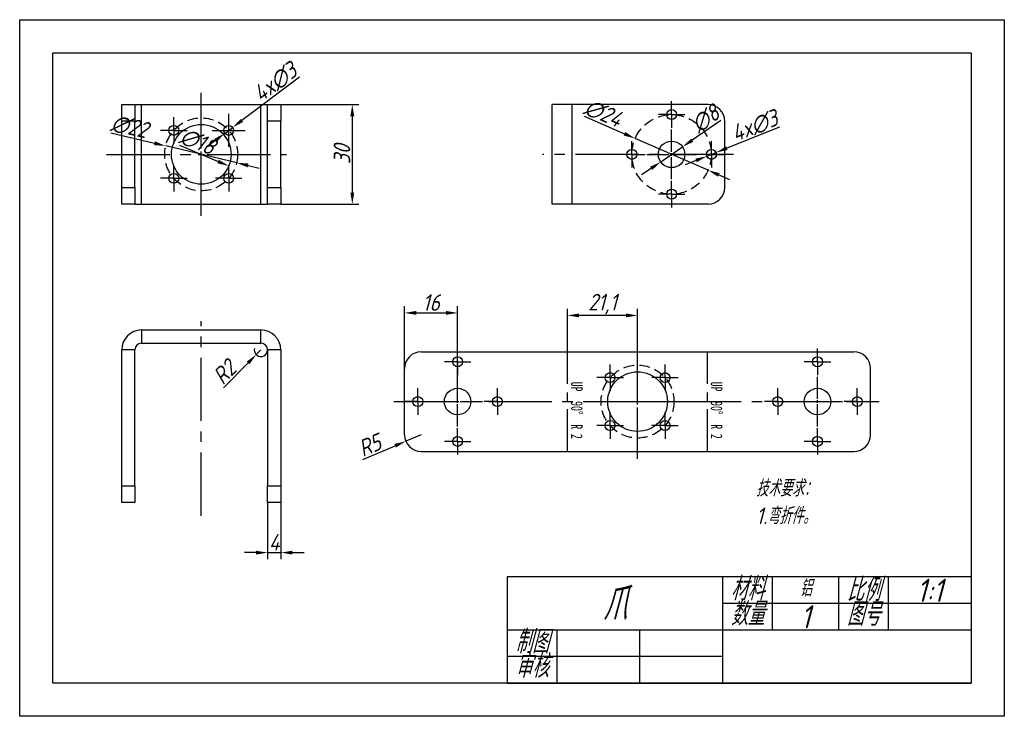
# Model space of a CAD drawing. Header units: millimetres. Extents: x 2895 to 3192, y 1640 to 1850.
import ezdxf

# ---------------------------------------------------------------- set-up
doc = ezdxf.new("R2010")
doc.units = ezdxf.units.MM
for name, pattern in [('CENTER2', [28.575, 19.05, -3.175, 3.175, -3.175]), ('CENTERX2', [20.32, 12.7, -2.54, 2.54, -2.54]), ('HIDDEN2', [4.7625, 3.175, -1.5875])]:
    doc.linetypes.add(name, pattern=pattern)
for name, color, linetype in [('10', 7, 'Continuous'), ('中心线', 1, 'CENTER2'), ('细实线', 3, 'Continuous'), ('虚线', 2, 'HIDDEN2')]:
    doc.layers.add(name, color=color, linetype=linetype)
doc.layers.add('粗实线', color=7, linetype='Continuous', lineweight=30)
doc.styles.add('SLDTEXTSTYLE6', font='TXT', dxfattribs={"width": 0.616667})
doc.styles.get("Standard").update_dxf_attribs({"font": 'gbeitc.shx', "bigfont": 'gbcbig.shx'})
doc.dimstyles.new('ISO-25', dxfattribs={"dimtxt": 5, "dimasz": 3.5, "dimexe": 2, "dimexo": 0, "dimtad": 1, "dimdec": 1, "dimtxsty": 'Standard', "dimcen": 2.5, "dimadec": 0, "dimazin": 0, "dimtfac": 1, "dimtdec": 1, "dimtmove": 0, "dimatfit": 3, "dimfxl": 1, "dimarcsym": 0})

# ---------------------------------------------------------------- blocks, each defined once
blk = doc.blocks.new('SW_CENTERMARKSYMBOL_1')
at = {"layer": '10', "color": 0}
for p, q in [((0, 2.5), (0, 4)), ((-2.5, 0), (-4, 0)), ((0, 0), (-2.5, 0)), ((0, 0), (0, 2.5)), ((0, 0), (0, -2.5)), ((0, 0), (2.5, 0)), ((2.5, 0), (4, 0)), ((0, -2.5), (0, -4))]:
    blk.add_line(p, q, dxfattribs=at)
blk = doc.blocks.new('SW_CENTERMARKSYMBOL_2')
at = {"layer": '10', "color": 0}
for p, q in [((0, 2.5), (0, 4)), ((-2.5, 0), (-4, 0)), ((0, 0), (-2.5, 0)), ((0, 0), (0, 2.5)), ((0, 0), (0, -2.5)), ((0, 0), (2.5, 0)), ((2.5, 0), (4, 0)), ((0, -2.5), (0, -4))]:
    blk.add_line(p, q, dxfattribs=at)
blk = doc.blocks.new('SW_CENTERMARKSYMBOL_3')
at = {"layer": '10', "color": 0}
for p, q in [((0, 2.5), (0, 4)), ((-2.5, 0), (-4, 0)), ((0, 0), (-2.5, 0)), ((0, 0), (0, 2.5)), ((0, 0), (0, -2.5)), ((0, 0), (2.5, 0)), ((2.5, 0), (4, 0)), ((0, -2.5), (0, -4))]:
    blk.add_line(p, q, dxfattribs=at)
blk = doc.blocks.new('SW_CENTERMARKSYMBOL_6')
at = {"layer": '10', "color": 0}
for p, q in [((0, 2.5), (0, 4)), ((-2.5, 0), (-4, 0)), ((0, 0), (-2.5, 0)), ((0, 0), (0, 2.5)), ((0, 0), (0, -2.5)), ((0, 0), (2.5, 0)), ((2.5, 0), (4, 0)), ((0, -2.5), (0, -4))]:
    blk.add_line(p, q, dxfattribs=at)
blk = doc.blocks.new('SW_CENTERMARKSYMBOL_7')
at = {"layer": '10', "color": 0}
for p, q in [((0, 2.5), (0, 4)), ((-2.5, 0), (-4, 0)), ((0, 0), (-2.5, 0)), ((0, 0), (0, 2.5)), ((0, 0), (0, -2.5)), ((0, 0), (2.5, 0)), ((2.5, 0), (4, 0)), ((0, -2.5), (0, -4))]:
    blk.add_line(p, q, dxfattribs=at)
blk = doc.blocks.new('SW_CENTERMARKSYMBOL_8')
at = {"layer": '10', "color": 0}
for p, q in [((0, 2.5), (0, 4)), ((-2.5, 0), (-4, 0)), ((0, 0), (-2.5, 0)), ((0, 0), (0, 2.5)), ((0, 0), (0, -2.5)), ((0, 0), (2.5, 0)), ((2.5, 0), (4, 0)), ((0, -2.5), (0, -4))]:
    blk.add_line(p, q, dxfattribs=at)
blk = doc.blocks.new('SW_CENTERMARKSYMBOL_9')
at = {"layer": '10', "color": 0}
for p, q in [((0, 2.5), (0, 4)), ((-2.5, 0), (-4, 0)), ((0, 0), (-2.5, 0)), ((0, 0), (0, 2.5)), ((0, 0), (0, -2.5)), ((0, 0), (2.5, 0)), ((2.5, 0), (4, 0)), ((0, -2.5), (0, -4))]:
    blk.add_line(p, q, dxfattribs=at)
blk = doc.blocks.new('SW_CENTERMARKSYMBOL_11')
at = {"layer": '10', "color": 0}
for p, q in [((0, 2.5), (0, 4)), ((-2.5, 0), (-4, 0)), ((0, 0), (-2.5, 0)), ((0, 0), (0, 2.5)), ((0, 0), (0, -2.5)), ((0, 0), (2.5, 0)), ((2.5, 0), (4, 0)), ((0, -2.5), (0, -4))]:
    blk.add_line(p, q, dxfattribs=at)
blk = doc.blocks.new('SW_CENTERMARKSYMBOL_12')
at = {"layer": '10', "color": 0}
for p, q in [((0, 2.5), (0, 4)), ((-2.5, 0), (-4, 0)), ((0, 0), (-2.5, 0)), ((0, 0), (0, 2.5)), ((0, 0), (0, -2.5)), ((0, 0), (2.5, 0)), ((2.5, 0), (4, 0)), ((0, -2.5), (0, -4))]:
    blk.add_line(p, q, dxfattribs=at)
blk = doc.blocks.new('SW_CENTERMARKSYMBOL_13')
at = {"layer": '10', "color": 0}
for p, q in [((0, 2.5), (0, 4)), ((-2.5, 0), (-4, 0)), ((0, 0), (-2.5, 0)), ((0, 0), (0, 2.5)), ((0, 0), (0, -2.5)), ((0, 0), (2.5, 0)), ((2.5, 0), (4, 0)), ((0, -2.5), (0, -4))]:
    blk.add_line(p, q, dxfattribs=at)
blk = doc.blocks.new('SW_CENTERMARKSYMBOL_14')
at = {"layer": '10', "color": 0}
for p, q in [((0, 2.5), (0, 4)), ((-2.5, 0), (-4, 0)), ((0, 0), (-2.5, 0)), ((0, 0), (0, 2.5)), ((0, 0), (0, -2.5)), ((0, 0), (2.5, 0)), ((2.5, 0), (4, 0)), ((0, -2.5), (0, -4))]:
    blk.add_line(p, q, dxfattribs=at)
blk = doc.blocks.new('SW_CENTERMARKSYMBOL_16')
at = {"layer": '10', "color": 0}
for p, q in [((0, 2.5), (0, 4)), ((-2.5, 0), (-4, 0)), ((0, 0), (-2.5, 0)), ((0, 0), (0, 2.5)), ((0, 0), (0, -2.5)), ((0, 0), (2.5, 0)), ((2.5, 0), (4, 0)), ((0, -2.5), (0, -4))]:
    blk.add_line(p, q, dxfattribs=at)
blk = doc.blocks.new('SW_CENTERMARKSYMBOL_17')
at = {"layer": '10', "color": 0}
for p, q in [((0, 2.5), (0, 4)), ((-2.5, 0), (-4, 0)), ((0, 0), (-2.5, 0)), ((0, 0), (0, 2.5)), ((0, 0), (0, -2.5)), ((0, 0), (2.5, 0)), ((2.5, 0), (4, 0)), ((0, -2.5), (0, -4))]:
    blk.add_line(p, q, dxfattribs=at)
blk = doc.blocks.new('SW_CENTERMARKSYMBOL_18')
at = {"layer": '10', "color": 0}
for p, q in [((0, 2.5), (0, 4)), ((-2.5, 0), (-4, 0)), ((0, 0), (-2.5, 0)), ((0, 0), (0, 2.5)), ((0, 0), (0, -2.5)), ((0, 0), (2.5, 0)), ((2.5, 0), (4, 0)), ((0, -2.5), (0, -4))]:
    blk.add_line(p, q, dxfattribs=at)
blk = doc.blocks.new('SW_CENTERMARKSYMBOL_19')
at = {"layer": '10', "color": 0}
for p, q in [((0, 2.5), (0, 4)), ((-2.5, 0), (-4, 0)), ((0, 0), (-2.5, 0)), ((0, 0), (0, 2.5)), ((0, 0), (0, -2.5)), ((0, 0), (2.5, 0)), ((2.5, 0), (4, 0)), ((0, -2.5), (0, -4))]:
    blk.add_line(p, q, dxfattribs=at)
blk = doc.blocks.new('SW_CENTERMARKSYMBOL_21')
at = {"layer": '10', "color": 0}
for p, q in [((0, 2.5), (0, 4)), ((-2.5, 0), (-4, 0)), ((0, 0), (-2.5, 0)), ((0, 0), (0, 2.5)), ((0, 0), (0, -2.5)), ((0, 0), (2.5, 0)), ((2.5, 0), (4, 0)), ((0, -2.5), (0, -4))]:
    blk.add_line(p, q, dxfattribs=at)
blk = doc.blocks.new('SW_CENTERMARKSYMBOL_22')
at = {"layer": '10', "color": 0}
for p, q in [((0, 2.5), (0, 4)), ((-2.5, 0), (-4, 0)), ((0, 0), (-2.5, 0)), ((0, 0), (0, 2.5)), ((0, 0), (0, -2.5)), ((0, 0), (2.5, 0)), ((2.5, 0), (4, 0)), ((0, -2.5), (0, -4))]:
    blk.add_line(p, q, dxfattribs=at)
blk = doc.blocks.new('SW_CENTERMARKSYMBOL_23')
at = {"layer": '10', "color": 0}
for p, q in [((0, 2.5), (0, 4)), ((-2.5, 0), (-4, 0)), ((0, 0), (-2.5, 0)), ((0, 0), (0, 2.5)), ((0, 0), (0, -2.5)), ((0, 0), (2.5, 0)), ((2.5, 0), (4, 0)), ((0, -2.5), (0, -4))]:
    blk.add_line(p, q, dxfattribs=at)
blk = doc.blocks.new('SW_CENTERMARKSYMBOL_24')
at = {"layer": '10', "color": 0}
for p, q in [((0, 2.5), (0, 4)), ((-2.5, 0), (-4, 0)), ((0, 0), (-2.5, 0)), ((0, 0), (0, 2.5)), ((0, 0), (0, -2.5)), ((0, 0), (2.5, 0)), ((2.5, 0), (4, 0)), ((0, -2.5), (0, -4))]:
    blk.add_line(p, q, dxfattribs=at)
blk = doc.blocks.new('*U45')
at = {"layer": '中心线', "color": 0, "linetype": 'CENTER2', "transparency": 16777216}
for p, q in [((0, 1.8), (0, 12.5)), ((-28.55, 0), (-1.8, 0)), ((1.8, 0), (25.7, 0)), ((0, -12.5), (0, -1.8))]:
    blk.add_line(p, q, dxfattribs=at)
at = {"layer": '中心线', "color": 0, "linetype": 'Continuous', "transparency": 16777216}
for p, q in [((-0.9, 0), (0.9, 0)), ((0, -0.9), (0, 0.9))]:
    blk.add_line(p, q, dxfattribs=at)
blk = doc.blocks.new('*U46')
at = {"layer": '中心线', "color": 0, "linetype": 'CENTER2', "transparency": 16777216}
for p, q in [((0, 0.3), (0, 5)), ((-5, 0), (-0.3, 0)), ((0.3, 0), (5, 0)), ((0, -5), (0, -0.3))]:
    blk.add_line(p, q, dxfattribs=at)
at = {"layer": '中心线', "color": 0, "linetype": 'Continuous', "transparency": 16777216}
for p, q in [((-0.15, 0), (0.15, 0)), ((0, -0.15), (0, 0.15))]:
    blk.add_line(p, q, dxfattribs=at)
blk = doc.blocks.new('*U47')
at = {"layer": '中心线', "color": 0, "linetype": 'CENTER2', "transparency": 16777216}
for p, q in [((0, 0.8), (0, 7.5)), ((-7.5, 0), (-0.8, 0)), ((0.8, 0), (7.5, 0)), ((0, -7.5), (0, -0.8))]:
    blk.add_line(p, q, dxfattribs=at)
at = {"layer": '中心线', "color": 0, "linetype": 'Continuous', "transparency": 16777216}
for p, q in [((-0.4, 0), (0.4, 0)), ((0, -0.4), (0, 0.4))]:
    blk.add_line(p, q, dxfattribs=at)
blk = doc.blocks.new('*U48')
at = {"layer": '中心线', "color": 0, "linetype": 'CENTER2', "transparency": 16777216}
for p, q in [((0, 0.8), (0, 7.5)), ((-7.5, 0), (-0.8, 0)), ((0.8, 0), (7.5, 0)), ((0, -7.5), (0, -0.8))]:
    blk.add_line(p, q, dxfattribs=at)
at = {"layer": '中心线', "color": 0, "linetype": 'Continuous', "transparency": 16777216}
for p, q in [((-0.4, 0), (0.4, 0)), ((0, -0.4), (0, 0.4))]:
    blk.add_line(p, q, dxfattribs=at)
blk = doc.blocks.new('*U49')
at = {"layer": '中心线', "color": 0, "linetype": 'CENTER2', "transparency": 16777216}
for p, q in [((0, 1.8), (0, 17.11)), ((-12.5, 0), (-1.8, 0)), ((1.8, 0), (12.5, 0)), ((0, -17.29), (0, -1.8))]:
    blk.add_line(p, q, dxfattribs=at)
at = {"layer": '中心线', "color": 0, "linetype": 'Continuous', "transparency": 16777216}
for p, q in [((-0.9, 0), (0.9, 0)), ((0, -0.9), (0, 0.9))]:
    blk.add_line(p, q, dxfattribs=at)
blk = doc.blocks.new('*U50')
at = {"layer": '中心线', "color": 0, "linetype": 'CENTER2', "transparency": 16777216}
for p, q in [((0, 0.8), (0, 7.5)), ((-7.5, 0), (-0.8, 0)), ((0.8, 0), (7.5, 0)), ((0, -7.5), (0, -0.8))]:
    blk.add_line(p, q, dxfattribs=at)
at = {"layer": '中心线', "color": 0, "linetype": 'Continuous', "transparency": 16777216}
for p, q in [((-0.4, 0), (0.4, 0)), ((0, -0.4), (0, 0.4))]:
    blk.add_line(p, q, dxfattribs=at)
blk = doc.blocks.new('*U51')
at = {"layer": '中心线', "color": 0, "linetype": 'CENTER2', "transparency": 16777216}
blk.add_line((0, -18.5), (0, 18.5), dxfattribs=at)
blk = doc.blocks.new('*U52')
at = {"layer": '中心线', "color": 0, "linetype": 'CENTER2', "transparency": 16777216}
blk.add_line((28.13, 0), (-29.45, 0), dxfattribs=at)
blk = doc.blocks.new('*U53')
at = {"layer": '中心线', "color": 0, "linetype": 'CENTER2', "transparency": 16777216}
blk.add_line((0, -29.5), (0, 29.15), dxfattribs=at)
blk = doc.blocks.new('*U54')
at = {"layer": '中心线', "color": 0, "linetype": 'CENTER2', "transparency": 16777216}
blk.add_line((-73.53, 0), (72.87, 0), dxfattribs=at)
blk = doc.blocks.new('*D55')
at = {"layer": 'Defpoints', "color": 0, "transparency": 16777216}
for p in [(2957.14, 1815.73), (2959.54, 1817.53)]:
    blk.add_point(p, dxfattribs=at)
at = {"layer": '细实线', "color": 0, "lineweight": -2, "transparency": 16777216}
for p, q in [((2979.64, 1832.66), (2962.34, 1819.64)), ((2957.14, 1815.73), (2959.54, 1817.53)), ((2954.35, 1813.62), (2951.55, 1811.52))]:
    blk.add_line(p, q, dxfattribs=at)
at = {"layer": '细实线', "color": 0, "transparency": 16777216}
for points in [[(2961.99, 1820.1), (2962.69, 1819.17), (2959.54, 1817.53)], [(2954, 1814.09), (2954.7, 1813.16), (2957.14, 1815.73)]]:
    blk.add_solid(points, dxfattribs=at)
at = {"layer": '细实线', "color": 0, "transparency": 16777216, "insert": (2972.35, 1831.09), "char_height": 5, "attachment_point": 5, "rotation": 36.97}
blk.add_mtext('4x∅3', dxfattribs=at)
blk = doc.blocks.new('*D56')
at = {"layer": 'Defpoints', "color": 0, "transparency": 16777216}
for p in [(2941.76, 1812.91), (2958.34, 1805.9)]:
    blk.add_point(p, dxfattribs=at)
at = {"layer": '细实线', "color": 0, "lineweight": -2, "transparency": 16777216}
blk.add_line((2943.54, 1812.15), (2955.11, 1807.26), dxfattribs=at)
at = {"layer": '细实线', "color": 0, "transparency": 16777216}
blk.add_solid([(2955.34, 1807.8), (2954.89, 1806.72), (2958.34, 1805.9)], dxfattribs=at)
at = {"layer": '细实线', "color": 0, "transparency": 16777216, "insert": (2948.94, 1813.27), "char_height": 5, "attachment_point": 5, "rotation": 337.0726}
blk.add_mtext('∅18', dxfattribs=at)
blk = doc.blocks.new('*D57')
at = {"layer": 'Defpoints', "color": 0, "transparency": 16777216}
for p in [(3095.24, 1811.66), (3088.64, 1807.14)]:
    blk.add_point(p, dxfattribs=at)
at = {"layer": '细实线', "color": 0, "lineweight": -2, "transparency": 16777216}
for p, q in [((3106.78, 1819.56), (3098.13, 1813.64)), ((3088.64, 1807.14), (3095.24, 1811.66)), ((3085.76, 1805.17), (3082.87, 1803.19))]:
    blk.add_line(p, q, dxfattribs=at)
at = {"layer": '细实线', "color": 0, "transparency": 16777216}
for points in [[(3097.8, 1814.12), (3098.46, 1813.16), (3095.24, 1811.66)], [(3085.43, 1805.65), (3086.09, 1804.68), (3088.64, 1807.14)]]:
    blk.add_solid(points, dxfattribs=at)
at = {"layer": '细实线', "color": 0, "transparency": 16777216, "insert": (3102.13, 1820.17), "char_height": 5, "attachment_point": 5, "rotation": 34.4041}
blk.add_mtext('∅8', dxfattribs=at)
blk = doc.blocks.new('*D58')
at = {"layer": 'Defpoints', "color": 0, "transparency": 16777216}
for p in [(3102.55, 1808.85), (3105.34, 1809.96)]:
    blk.add_point(p, dxfattribs=at)
at = {"layer": '细实线', "color": 0, "lineweight": -2, "transparency": 16777216}
for p, q in [((3124.43, 1817.55), (3108.59, 1811.25)), ((3102.55, 1808.85), (3105.34, 1809.96)), ((3099.3, 1807.56), (3096.05, 1806.26))]:
    blk.add_line(p, q, dxfattribs=at)
at = {"layer": '细实线', "color": 0, "transparency": 16777216}
for points in [[(3108.38, 1811.79), (3108.81, 1810.71), (3105.34, 1809.96)], [(3099.08, 1808.1), (3099.51, 1807.01), (3102.55, 1808.85)]]:
    blk.add_solid(points, dxfattribs=at)
at = {"layer": '细实线', "color": 0, "transparency": 16777216, "insert": (3116.98, 1817.95), "char_height": 5, "attachment_point": 5, "rotation": 21.6801}
blk.add_mtext('4x∅3', dxfattribs=at)
blk = doc.blocks.new('*D59')
at = {"layer": 'Defpoints', "color": 0, "transparency": 16777216}
for p in [(2939.35, 1811.94), (2960.75, 1806.87)]:
    blk.add_point(p, dxfattribs=at)
at = {"layer": '细实线', "color": 0, "lineweight": -2, "transparency": 16777216}
for p, q in [((2922.8, 1815.86), (2935.94, 1812.75)), ((2960.75, 1806.87), (2939.35, 1811.94)), ((2964.16, 1806.06), (2967.56, 1805.25))]:
    blk.add_line(p, q, dxfattribs=at)
at = {"layer": '细实线', "color": 0, "transparency": 16777216}
for points in [[(2936.07, 1813.32), (2935.81, 1812.18), (2939.35, 1811.94)], [(2964.29, 1806.63), (2964.02, 1805.49), (2960.75, 1806.87)]]:
    blk.add_solid(points, dxfattribs=at)
at = {"layer": '细实线', "color": 0, "transparency": 16777216, "insert": (2928.39, 1817.75), "char_height": 5, "attachment_point": 5, "rotation": 346.6622}
blk.add_mtext('∅22', dxfattribs=at)
blk = doc.blocks.new('*D60')
at = {"layer": 'Defpoints', "color": 0, "transparency": 16777216}
for p in [(3080.94, 1814.19), (3102.95, 1804.61)]:
    blk.add_point(p, dxfattribs=at)
at = {"layer": '细实线', "color": 0, "lineweight": -2, "transparency": 16777216}
for p, q in [((3065.55, 1820.9), (3077.73, 1815.59)), ((3102.95, 1804.61), (3080.94, 1814.19)), ((3106.16, 1803.22), (3109.36, 1801.82))]:
    blk.add_line(p, q, dxfattribs=at)
at = {"layer": '细实线', "color": 0, "transparency": 16777216}
for points in [[(3077.97, 1816.13), (3077.5, 1815.06), (3080.94, 1814.19)], [(3106.39, 1803.75), (3105.92, 1802.68), (3102.95, 1804.61)]]:
    blk.add_solid(points, dxfattribs=at)
at = {"layer": '细实线', "color": 0, "transparency": 16777216, "insert": (3071.28, 1821.81), "char_height": 5, "attachment_point": 5, "rotation": 336.4716}
blk.add_mtext('∅24', dxfattribs=at)
blk = doc.blocks.new('*D61')
at = {"layer": 'Defpoints', "color": 0, "transparency": 16777216}
for p in [(2974.05, 1824.4), (2974.05, 1794.4), (2995.61, 1794.4)]:
    blk.add_point(p, dxfattribs=at)
at = {"layer": '细实线', "color": 0, "lineweight": -2, "transparency": 16777216}
for p, q in [((2974.05, 1824.4), (2997.61, 1824.4)), ((2995.61, 1820.9), (2995.61, 1797.9)), ((2974.05, 1794.4), (2997.61, 1794.4))]:
    blk.add_line(p, q, dxfattribs=at)
at = {"layer": '细实线', "color": 0, "transparency": 16777216}
for points in [[(2995.03, 1820.9), (2996.2, 1820.9), (2995.61, 1824.4)], [(2995.03, 1797.9), (2996.2, 1797.9), (2995.61, 1794.4)]]:
    blk.add_solid(points, dxfattribs=at)
at = {"layer": '细实线', "color": 0, "transparency": 16777216, "insert": (2992.49, 1809.4), "char_height": 5, "attachment_point": 5, "rotation": 90}
blk.add_mtext('30', dxfattribs=at)
blk = doc.blocks.new('*D62')
at = {"layer": 'Defpoints', "color": 0, "transparency": 16777216}
for p in [(3060.52, 1760.84), (3060.52, 1749.87), (3081.66, 1734.87)]:
    blk.add_point(p, dxfattribs=at)
at = {"layer": '细实线', "color": 0, "lineweight": -2, "transparency": 16777216}
for p, q in [((3060.52, 1749.87), (3060.52, 1762.84)), ((3081.66, 1734.87), (3081.66, 1762.84)), ((3078.16, 1760.84), (3064.02, 1760.84))]:
    blk.add_line(p, q, dxfattribs=at)
at = {"layer": '细实线', "color": 0, "transparency": 16777216}
for points in [[(3064.02, 1761.43), (3064.02, 1760.26), (3060.52, 1760.84)], [(3078.16, 1761.43), (3078.16, 1760.26), (3081.66, 1760.84)]]:
    blk.add_solid(points, dxfattribs=at)
at = {"layer": '细实线', "color": 0, "transparency": 16777216, "insert": (3071.09, 1764.28), "char_height": 5, "attachment_point": 5}
blk.add_mtext('21,1', dxfattribs=at)
blk = doc.blocks.new('*D63')
at = {"layer": 'Defpoints', "color": 0, "transparency": 16777216}
for p in [(3027.38, 1761.61), (3011.38, 1734.87), (3027.38, 1734.87)]:
    blk.add_point(p, dxfattribs=at)
at = {"layer": '细实线', "color": 0, "lineweight": -2, "transparency": 16777216}
for p, q in [((3011.38, 1734.87), (3011.38, 1763.61)), ((3014.88, 1761.61), (3023.88, 1761.61)), ((3027.38, 1734.87), (3027.38, 1763.61))]:
    blk.add_line(p, q, dxfattribs=at)
at = {"layer": '细实线', "color": 0, "transparency": 16777216}
for points in [[(3014.88, 1762.19), (3014.88, 1761.03), (3011.38, 1761.61)], [(3023.88, 1762.19), (3023.88, 1761.03), (3027.38, 1761.61)]]:
    blk.add_solid(points, dxfattribs=at)
at = {"layer": '细实线', "color": 0, "transparency": 16777216, "insert": (3019.38, 1764.73), "char_height": 5, "attachment_point": 5}
blk.add_mtext('16', dxfattribs=at)
blk = doc.blocks.new('*D64')
at = {"layer": 'Defpoints', "color": 0, "transparency": 16777216}
for p in [(2968.05, 1750.47), (2966.65, 1749.04)]:
    blk.add_point(p, dxfattribs=at)
at = {"layer": '细实线', "color": 0, "lineweight": -2, "transparency": 16777216}
for p, q in [((2968.05, 1750.47), (2966.65, 1749.04)), ((2956.78, 1738.99), (2964.2, 1746.55))]:
    blk.add_line(p, q, dxfattribs=at)
blk.add_arc((2968.05, 1750.47), 2, 168.2254, 0, dxfattribs=at)
at = {"layer": '细实线', "color": 0, "transparency": 16777216}
blk.add_solid([(2963.78, 1746.95), (2964.61, 1746.14), (2966.65, 1749.04)], dxfattribs=at)
at = {"layer": '细实线', "color": 0, "transparency": 16777216, "insert": (2957.03, 1743.71), "char_height": 5, "attachment_point": 5, "rotation": 45.5212}
blk.add_mtext('R2', dxfattribs=at)
blk = doc.blocks.new('*D65')
at = {"layer": 'Defpoints', "color": 0, "transparency": 16777216}
for p in [(3011.77, 1722.92), (3016.38, 1724.87)]:
    blk.add_point(p, dxfattribs=at)
at = {"layer": '细实线', "color": 0, "lineweight": -2, "transparency": 16777216}
for p, q in [((3016.38, 1724.87), (3011.77, 1722.92)), ((2998.8, 1717.43), (3008.55, 1721.56))]:
    blk.add_line(p, q, dxfattribs=at)
at = {"layer": '细实线', "color": 0, "transparency": 16777216}
blk.add_solid([(3008.32, 1722.09), (3008.78, 1721.02), (3011.77, 1722.92)], dxfattribs=at)
at = {"layer": '细实线', "color": 0, "transparency": 16777216, "insert": (3000.85, 1721.69), "char_height": 5, "attachment_point": 5, "rotation": 22.9537}
blk.add_mtext('R5', dxfattribs=at)
blk = doc.blocks.new('*D66')
at = {"layer": 'Defpoints', "color": 0, "transparency": 16777216}
for p in [(2970.05, 1704.47), (2974.05, 1704.47), (2974.05, 1689.34)]:
    blk.add_point(p, dxfattribs=at)
at = {"layer": '细实线', "color": 0, "lineweight": -2, "transparency": 16777216}
for p, q in [((2970.05, 1704.47), (2970.05, 1687.34)), ((2974.05, 1704.47), (2974.05, 1687.34)), ((2966.55, 1689.34), (2963.05, 1689.34)), ((2970.05, 1689.34), (2974.05, 1689.34)), ((2977.55, 1689.34), (2981.05, 1689.34))]:
    blk.add_line(p, q, dxfattribs=at)
at = {"layer": '细实线', "color": 0, "transparency": 16777216}
for points in [[(2966.55, 1689.92), (2966.55, 1688.76), (2970.05, 1689.34)], [(2977.55, 1689.92), (2977.55, 1688.76), (2974.05, 1689.34)]]:
    blk.add_solid(points, dxfattribs=at)
at = {"layer": '细实线', "color": 0, "transparency": 16777216, "insert": (2972.05, 1692.47), "char_height": 5, "attachment_point": 5}
blk.add_mtext('4', dxfattribs=at)

msp = doc.modelspace()

# ---------------------------------------------------------------- linework, layer by layer
at = {"color": 7, "linetype": 'Continuous', "lineweight": 25}
for p, q in [((2926.05, 1824.4), (2930.05, 1824.4)), ((2926.05, 1819.4), (2926.05, 1824.4)), ((2930.05, 1824.4), (2930.05, 1819.4)), ((2930.05, 1824.4), (2932.05, 1824.4)), ((2932.05, 1794.4), (2932.05, 1824.4)), ((2932.05, 1824.4), (2968.05, 1824.4)), ((2968.05, 1794.4), (2968.05, 1824.4)), ((2968.05, 1824.4), (2970.05, 1824.4)), ((2970.05, 1824.4), (2974.05, 1824.4)), ((2970.05, 1819.4), (2970.05, 1824.4)), ((2974.05, 1824.4), (2974.05, 1819.4)), ((3055.94, 1794.4), (3055.94, 1824.4)), ((3061.94, 1824.4), (3055.94, 1824.4)), ((3061.94, 1794.4), (3061.94, 1824.4)), ((3102.94, 1824.4), (3061.94, 1824.4)), ((2930.05, 1819.4), (2926.05, 1819.4)), ((2926.05, 1799.4), (2926.05, 1819.4)), ((2930.05, 1799.4), (2930.05, 1819.4)), ((2974.05, 1819.4), (2970.05, 1819.4)), ((2970.05, 1799.4), (2970.05, 1819.4)), ((2974.05, 1799.4), (2974.05, 1819.4)), ((3107.94, 1799.4), (3107.94, 1819.4)), ((2926.05, 1799.4), (2930.05, 1799.4)), ((2926.05, 1794.4), (2926.05, 1799.4)), ((2930.05, 1799.4), (2930.05, 1794.4)), ((2970.05, 1799.4), (2974.05, 1799.4)), ((2970.05, 1794.4), (2970.05, 1799.4)), ((2974.05, 1799.4), (2974.05, 1794.4)), ((2930.05, 1794.4), (2926.05, 1794.4)), ((2930.05, 1794.4), (2932.05, 1794.4)), ((2932.05, 1794.4), (2968.05, 1794.4)), ((2968.05, 1794.4), (2970.05, 1794.4)), ((2974.05, 1794.4), (2970.05, 1794.4)), ((3061.94, 1794.4), (3055.94, 1794.4)), ((3102.94, 1794.4), (3061.94, 1794.4)), ((2932.05, 1756.47), (2932.05, 1752.47)), ((2932.05, 1756.47), (2968.05, 1756.47)), ((2968.05, 1752.47), (2968.05, 1756.47)), ((2932.05, 1752.47), (2968.05, 1752.47)), ((2930.05, 1750.47), (2926.05, 1750.47)), ((2926.05, 1709.47), (2926.05, 1750.47)), ((2930.05, 1709.47), (2930.05, 1750.47)), ((2974.05, 1750.47), (2970.05, 1750.47)), ((2970.05, 1750.47), (2970.05, 1709.47)), ((2974.05, 1750.47), (2974.05, 1709.47)), ((3016.38, 1749.87), (3146.94, 1749.87)), ((3011.38, 1724.87), (3011.38, 1744.87)), ((3151.94, 1724.87), (3151.94, 1744.87)), ((3016.38, 1719.87), (3146.94, 1719.87)), ((2926.05, 1709.47), (2930.05, 1709.47)), ((2926.05, 1704.47), (2926.05, 1709.47)), ((2930.05, 1709.47), (2930.05, 1704.47)), ((2970.05, 1709.47), (2974.05, 1709.47)), ((2970.05, 1704.47), (2970.05, 1709.47)), ((2974.05, 1709.47), (2974.05, 1704.47)), ((2930.05, 1704.47), (2926.05, 1704.47)), ((2974.05, 1704.47), (2970.05, 1704.47))]:
    msp.add_line(p, q, dxfattribs=at)
at = {"color": 7, "linetype": 'CENTERX2'}
for p, q in [((3060.52, 1719.87), (3060.52, 1749.87)), ((3102.8, 1719.87), (3102.8, 1749.87))]:
    msp.add_line(p, q, dxfattribs=at)
at = {"color": 7, "linetype": 'Continuous', "lineweight": 25}
for centre, radius in [((3091.94, 1821.4), 1.5), ((2941.76, 1816.63), 1.5), ((2950.05, 1809.4), 9), ((2958.34, 1816.63), 1.5), ((3091.94, 1809.4), 4), ((3079.94, 1809.4), 1.5), ((3103.94, 1809.4), 1.5), ((2941.76, 1802.18), 1.5), ((2958.34, 1802.18), 1.5), ((3091.94, 1797.4), 1.5), ((3027.38, 1746.87), 1.5), ((3135.94, 1746.87), 1.5), ((3073.37, 1742.1), 1.5), ((3081.66, 1734.87), 9), ((3089.95, 1742.1), 1.5), ((3027.38, 1734.87), 4), ((3135.94, 1734.87), 4), ((3015.38, 1734.87), 1.5), ((3039.38, 1734.87), 1.5), ((3123.94, 1734.87), 1.5), ((3147.94, 1734.87), 1.5), ((3073.37, 1727.64), 1.5), ((3089.95, 1727.64), 1.5), ((3027.38, 1722.87), 1.5), ((3135.94, 1722.87), 1.5)]:
    msp.add_circle(centre, radius, dxfattribs=at)
for centre, radius, start, end in [((3102.94, 1819.4), 5, 0, 90), ((3102.94, 1799.4), 5, 270, 0), ((2932.05, 1750.47), 6, 90, 180), ((2968.05, 1750.47), 6, 0, 90), ((2932.05, 1750.47), 2, 90, 180), ((2968.05, 1750.47), 2, 0, 90), ((3016.38, 1744.87), 5, 90, 180), ((3146.94, 1744.87), 5, 0, 90), ((3016.38, 1724.87), 5, 180, 270), ((3146.94, 1724.87), 5, 270, 0)]:
    msp.add_arc(centre, radius, start, end, dxfattribs=at)
at = {"layer": '粗实线'}
for p, q in [((3182.29, 1682), (3042.29, 1682)), ((3042.29, 1682), (3042.29, 1650)), ((3107.29, 1682), (3107.29, 1650)), ((3122.29, 1682), (3122.29, 1666)), ((3142.29, 1682), (3142.29, 1666)), ((3157.29, 1682), (3157.29, 1666)), ((3057.29, 1666), (3057.29, 1650)), ((3082.29, 1666), (3082.29, 1650)), ((3042.29, 1650), (3182.29, 1650))]:
    msp.add_line(p, q, dxfattribs=at)
msp.add_lwpolyline([(2905.29, 1840), (3182.29, 1840), (3182.29, 1650), (2905.29, 1650)], close=True, dxfattribs=at)
at = {"layer": '细实线'}
for p, q in [((3182.29, 1674), (3107.29, 1674)), ((3192.29, 1672), (3192.29, 1640)), ((3182.29, 1666), (3042.29, 1666)), ((3107.29, 1658), (3042.29, 1658))]:
    msp.add_line(p, q, dxfattribs=at)
msp.add_lwpolyline([(2895.29, 1850), (3192.29, 1850), (3192.29, 1640), (2895.29, 1640)], close=True, dxfattribs=at)
at = {"layer": '虚线'}
for centre, radius in [((3091.94, 1809.4), 12), ((2950.05, 1809.4), 11), ((3081.66, 1734.87), 11)]:
    msp.add_circle(centre, radius, dxfattribs=at)

# ---------------------------------------------------------------- block references
at = {"layer": '中心线', "linetype": 'CENTER2'}
for name, p in [('*U51', (2950.05, 1809.4)), ('*U45', (2950.05, 1809.4)), ('*U46', (2958.34, 1816.63)), ('*U47', (3091.94, 1809.4)), ('*U52', (3082.44, 1809.4)), ('*U53', (2950.05, 1729.97)), ('*U49', (3081.66, 1734.87)), ('*U48', (3027.38, 1734.87)), ('*U50', (3135.94, 1734.87)), ('*U54', (3081.66, 1734.87))]:
    msp.add_blockref(name, p, dxfattribs=at)
at = {"layer": '中心线'}
for name, p in [('SW_CENTERMARKSYMBOL_6', (3091.94, 1821.4)), ('SW_CENTERMARKSYMBOL_3', (2941.76, 1816.63)), ('SW_CENTERMARKSYMBOL_7', (3079.94, 1809.4)), ('SW_CENTERMARKSYMBOL_9', (3103.94, 1809.4)), ('SW_CENTERMARKSYMBOL_2', (2941.76, 1802.18)), ('SW_CENTERMARKSYMBOL_1', (2958.34, 1802.18)), ('SW_CENTERMARKSYMBOL_8', (3091.94, 1797.4))]:
    msp.add_blockref(name, p, dxfattribs=at)
at = {"layer": '中心线', "rotation": 270}
for name, p in [('SW_CENTERMARKSYMBOL_16', (3027.38, 1746.87)), ('SW_CENTERMARKSYMBOL_21', (3135.94, 1746.87)), ('SW_CENTERMARKSYMBOL_13', (3073.37, 1742.1)), ('SW_CENTERMARKSYMBOL_14', (3089.95, 1742.1)), ('SW_CENTERMARKSYMBOL_19', (3015.38, 1734.87)), ('SW_CENTERMARKSYMBOL_17', (3039.38, 1734.87)), ('SW_CENTERMARKSYMBOL_22', (3123.94, 1734.87)), ('SW_CENTERMARKSYMBOL_24', (3147.94, 1734.87)), ('SW_CENTERMARKSYMBOL_12', (3073.37, 1727.64)), ('SW_CENTERMARKSYMBOL_11', (3089.95, 1727.64)), ('SW_CENTERMARKSYMBOL_18', (3027.38, 1722.87)), ('SW_CENTERMARKSYMBOL_23', (3135.94, 1722.87))]:
    msp.add_blockref(name, p, dxfattribs=at)

# ---------------------------------------------------------------- texts
at = {"color": 7, "linetype": 'Continuous', "lineweight": 0, "char_height": 3.5, "attachment_point": 2, "rotation": 270, "style": 'SLDTEXTSTYLE6'}
for insert in [(3065.1, 1732.25), (3107.27, 1732.25)]:
    msp.add_mtext('UP  90°  R 2', dxfattribs=dict(at, insert=insert))
at = {"layer": '细实线'}
for s, width, heights, insert, char_height, attachment_point in [('技术要求：\\P1.弯折件。', 49.5338, [0], (3117.39, 1711.26), 5, 1), ('\\pxqc;材料', 15, [0], (3107.29, 1681.92), 7, 1), ('铝', 20, [0], (3132.35, 1678.65), 5, 5), ('\\pxqc;比例', 15, [0], (3142.29, 1681.66), 7, 1), ('\\pxqc;1:1', 15, [0], (3162.26, 1681.46), 7, 1), ('爪', 65, [0], (3074.79, 1674), 10, 5), ('\\pxqc;数量', 15, [0], (3107.29, 1674.38), 7, 1), ('1', 20, [0], (3132.29, 1670), 7, 5), ('\\pxqc;图号', 15, [0], (3142.29, 1674.27), 7, 1), ('\\pxqc;制图', 15, [8], (3042.29, 1666), 7, 1), ('\\pxqc;审核', 15, [8.61], (3042.29, 1658.61), 7, 1)]:
    msp.add_mtext_dynamic_manual_height_columns(s, width=width, gutter_width=17.5, heights=heights, dxfattribs=dict(at, insert=insert, char_height=char_height, attachment_point=attachment_point))

# ---------------------------------------------------------------- dimensions: what is measured, and where the dimension line sits
dim = msp.add_diameter_dim_2p(p1=(2957.14, 1815.73), p2=(2959.54, 1817.53), text='4x<>', dimstyle='ISO-25', dxfattribs=at)
dim.commit()
dim.dimension.update_dxf_attribs({"geometry": '*D55', "text_midpoint": (2974.23, 1828.59), "dimtype": 163})
for p1, p2, picture, middle in [((3102.95, 1804.61), (3080.94, 1814.19), '*D60', (3071.28, 1821.81)), ((3088.64, 1807.14), (3095.24, 1811.66), '*D57', (3102.13, 1820.17)), ((2960.75, 1806.87), (2939.35, 1811.94), '*D59', (2928.39, 1817.75))]:
    dim = msp.add_diameter_dim_2p(p1=p1, p2=p2, dimstyle='ISO-25', dxfattribs=at)
    dim.commit()
    dim.dimension.update_dxf_attribs({"geometry": picture, "text_midpoint": middle})
dim = msp.add_linear_dim(base=(2995.61, 1794.4), p1=(2974.05, 1824.4), p2=(2974.05, 1794.4), angle=90, dimstyle='ISO-25', dxfattribs=at)
dim.commit()
dim.dimension.update_dxf_attribs({"geometry": '*D61', "text_midpoint": (2992.49, 1809.4)})
dim = msp.add_diameter_dim_2p(p1=(3102.55, 1808.85), p2=(3105.34, 1809.96), text='4x<>', dimstyle='ISO-25', dxfattribs=at)
dim.commit()
dim.dimension.update_dxf_attribs({"geometry": '*D58', "text_midpoint": (3116.98, 1817.95)})
dim = msp.add_diameter_dim_2p(p1=(2941.76, 1812.91), p2=(2958.34, 1805.9), dimstyle='ISO-25', dxfattribs=at)
dim.commit()
dim.dimension.update_dxf_attribs({"geometry": '*D56', "text_midpoint": (2947.72, 1810.39), "dimtype": 163})
for base, p1, p2, picture, middle in [((3027.38, 1761.61), (3011.38, 1734.87), (3027.38, 1734.87), '*D63', (3019.38, 1764.73)), ((3060.52, 1760.84), (3081.66, 1734.87), (3060.52, 1749.87), '*D62', (3071.09, 1764.28)), ((2974.05, 1689.34), (2970.05, 1704.47), (2974.05, 1704.47), '*D66', (2972.05, 1692.47))]:
    dim = msp.add_linear_dim(base=base, p1=p1, p2=p2, dimstyle='ISO-25', dxfattribs=at)
    dim.commit()
    dim.dimension.update_dxf_attribs({"geometry": picture, "text_midpoint": middle})
for center, mpoint, picture, middle in [((2968.05, 1750.47), (2966.65, 1749.04), '*D64', (2957.03, 1743.71)), ((3016.38, 1724.87), (3011.77, 1722.92), '*D65', (3000.85, 1721.69))]:
    dim = msp.add_radius_dim(center=center, mpoint=mpoint, dimstyle='ISO-25', dxfattribs=at)
    dim.commit()
    dim.dimension.update_dxf_attribs({"geometry": picture, "text_midpoint": middle})

doc.saveas('drawing.dxf')
